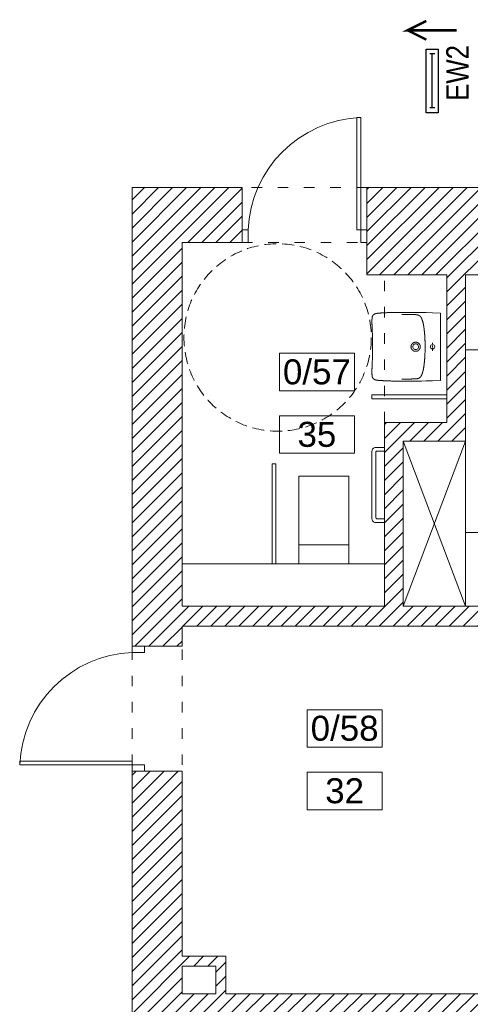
# Model space of a CAD drawing. Header units: millimetres. Extents: x 167773 to 185035, y -114105 to -66770.
# Tile 72 of 114: x 178344 to 178704, y -93259 to -92472. Entities that reach past the tile are written whole.
import ezdxf

# ---------------------------------------------------------------- set-up
doc = ezdxf.new("R2010")
doc.units = ezdxf.units.MM
doc.linetypes.add('ACAD_ISO03W100', pattern=[30, 12, -18])
doc.linetypes.add('HIDDEN', pattern=[9.525, 6.35, -3.175])
doc.layers.get('0').update_dxf_attribs({"lineweight": 9})
for name, color, linetype, lineweight in [('a-op_text', 7, 'Continuous', 9), ('b-drzwi', 6, 'Continuous', 9), ('b-przerywana1', 9, 'ACAD_ISO03W100', 9), ('b-widokowa', 7, 'Continuous', 9), ('b-ściany', 2, 'Continuous', 9), ('c-meb_przerywana', 5, 'HIDDEN', 9), ('c-wyposazenie', 5, 'Continuous', 9), ('h-hatch', 8, 'Continuous', 9)]:
    doc.layers.add(name, color=color, linetype=linetype, lineweight=lineweight)
doc.layers.add('El_Oświetlenie awaryjne', color=1, linetype='Continuous')
doc.styles.add('ES1', font='ARIALN.TTF')
doc.styles.add('PPAB_100', font='arial.ttf', dxfattribs={"height": 18})
pattern_1 = [(45, (15000, 0), (-5.61266008, 5.61266008), [])]

# ---------------------------------------------------------------- blocks, each defined once
blk = doc.blocks.new('umywalka ns')
at = {"layer": 'c-wyposazenie', "linetype": 'Continuous'}
for points in [[(49271.12, -13873.24), (49277.73, -13872.95), (49282.65, -13872.81), (49286.54, -13872.73), (49289.77, -13872.69), (49292.53, -13872.66), (49294.93, -13872.64), (49297.08, -13872.63), (49299.01, -13872.62), (49300.03, -13872.62)], [(49271.12, -13927.04), (49271.12, -13873.24)], [(49283.55, -13900.13), (49283.55, -13899.82), (49283.56, -13899.5), (49283.56, -13899.19), (49283.56, -13898.88), (49283.56, -13898.56), (49283.57, -13898.25), (49283.57, -13897.94), (49283.58, -13897.62), (49283.58, -13897.31), (49283.59, -13897), (49283.6, -13896.68), (49283.6, -13896.37), (49283.61, -13896.06), (49283.62, -13895.74), (49283.63, -13895.43), (49283.64, -13895.12), (49283.65, -13894.8), (49283.67, -13894.49), (49283.68, -13894.18), (49283.69, -13893.86), (49283.71, -13893.55), (49283.72, -13893.24), (49283.74, -13892.92), (49283.76, -13892.61), (49283.78, -13892.3), (49283.79, -13891.99), (49283.81, -13891.67), (49283.83, -13891.36), (49283.86, -13891.05), (49283.88, -13890.74), (49283.9, -13890.42), (49283.93, -13890.11), (49283.95, -13889.8), (49283.98, -13889.49), (49284, -13889.17), (49284.03, -13888.86), (49284.06, -13888.55), (49284.09, -13888.24), (49284.12, -13887.93), (49284.15, -13887.61), (49284.18, -13887.3), (49284.22, -13886.99), (49284.25, -13886.68), (49284.29, -13886.37), (49284.32, -13886.06), (49284.36, -13885.75), (49284.38, -13885.59), (49284.4, -13885.43), (49284.42, -13885.28), (49284.44, -13885.12), (49284.46, -13884.97), (49284.48, -13884.81), (49284.51, -13884.66), (49284.53, -13884.5), (49284.55, -13884.35), (49284.57, -13884.19), (49284.6, -13884.04), (49284.62, -13883.88), (49284.65, -13883.73), (49284.67, -13883.57), (49284.7, -13883.42), (49284.72, -13883.26), (49284.75, -13883.11), (49284.78, -13882.96), (49284.81, -13882.8), (49284.84, -13882.65), (49284.87, -13882.49), (49284.9, -13882.34), (49284.93, -13882.19), (49284.96, -13882.03), (49284.99, -13881.88), (49285.02, -13881.73), (49285.06, -13881.57), (49285.09, -13881.42), (49285.13, -13881.27), (49285.16, -13881.12), (49285.2, -13880.96), (49285.24, -13880.81), (49285.28, -13880.66), (49285.32, -13880.51), (49285.36, -13880.36), (49285.4, -13880.2), (49285.44, -13880.05), (49285.48, -13879.9), (49285.52, -13879.75), (49285.57, -13879.6), (49285.61, -13879.45), (49285.66, -13879.3), (49285.71, -13879.15), (49285.75, -13879), (49285.8, -13878.85), (49285.85, -13878.71), (49285.9, -13878.56), (49285.96, -13878.41), (49285.98, -13878.34), (49286.01, -13878.26), (49286.04, -13878.19), (49286.06, -13878.12), (49286.09, -13878.04), (49286.12, -13877.97), (49286.15, -13877.9), (49286.18, -13877.82), (49286.21, -13877.75), (49286.24, -13877.68), (49286.27, -13877.61), (49286.3, -13877.54), (49286.33, -13877.46), (49286.36, -13877.39), (49286.4, -13877.32), (49286.43, -13877.25), (49286.47, -13877.18), (49286.5, -13877.11), (49286.54, -13877.04), (49286.57, -13876.97), (49286.61, -13876.9), (49286.65, -13876.83), (49286.69, -13876.77), (49286.73, -13876.7), (49286.77, -13876.63), (49286.81, -13876.57), (49286.86, -13876.5), (49286.9, -13876.44), (49286.95, -13876.37), (49286.99, -13876.31), (49287.01, -13876.28), (49287.04, -13876.25), (49287.06, -13876.22), (49287.09, -13876.18), (49287.11, -13876.15), (49287.14, -13876.12), (49287.16, -13876.09), (49287.19, -13876.06), (49287.21, -13876.03), (49287.24, -13876), (49287.26, -13875.97), (49287.29, -13875.95), (49287.32, -13875.92), (49287.34, -13875.89), (49287.37, -13875.86), (49287.4, -13875.83), (49287.43, -13875.8), (49287.45, -13875.78), (49287.48, -13875.75), (49287.51, -13875.72), (49287.54, -13875.7), (49287.57, -13875.67), (49287.6, -13875.64), (49287.63, -13875.62), (49287.66, -13875.59), (49287.69, -13875.57), (49287.72, -13875.54), (49287.75, -13875.52), (49287.78, -13875.5), (49287.81, -13875.47), (49287.84, -13875.45), (49287.88, -13875.43), (49287.91, -13875.4), (49287.94, -13875.38), (49287.97, -13875.36), (49288, -13875.34), (49288.04, -13875.32), (49288.07, -13875.29), (49288.1, -13875.27), (49288.14, -13875.25), (49288.17, -13875.23), (49288.2, -13875.21), (49288.24, -13875.19), (49288.27, -13875.17), (49288.31, -13875.15), (49288.34, -13875.14), (49288.37, -13875.12), (49288.41, -13875.1), (49288.48, -13875.06), (49288.55, -13875.03), (49288.62, -13874.99), (49288.69, -13874.96), (49288.76, -13874.93), (49288.84, -13874.9), (49288.91, -13874.87), (49288.98, -13874.84), (49289.06, -13874.82), (49289.13, -13874.79), (49289.2, -13874.77), (49289.28, -13874.74), (49289.35, -13874.72), (49289.43, -13874.7), (49289.5, -13874.68), (49289.58, -13874.66), (49289.66, -13874.64), (49289.73, -13874.62), (49289.81, -13874.61), (49289.89, -13874.59), (49289.96, -13874.58), (49290.04, -13874.56), (49290.12, -13874.55), (49290.2, -13874.54), (49290.27, -13874.53), (49290.35, -13874.52), (49290.43, -13874.51), (49290.51, -13874.5), (49290.58, -13874.49), (49290.66, -13874.48), (49290.74, -13874.48), (49290.82, -13874.47), (49290.9, -13874.46), (49290.98, -13874.46), (49291.05, -13874.45), (49291.13, -13874.45), (49291.29, -13874.44), (49291.44, -13874.43), (49291.6, -13874.43), (49291.76, -13874.42), (49291.91, -13874.42), (49292.23, -13874.41), (49292.54, -13874.4), (49292.85, -13874.39), (49293.17, -13874.38), (49293.48, -13874.37), (49293.79, -13874.36), (49294.11, -13874.35), (49294.42, -13874.35), (49294.73, -13874.34), (49295.36, -13874.33), (49295.99, -13874.31), (49296.61, -13874.3), (49297.24, -13874.29), (49297.87, -13874.28), (49298.49, -13874.27), (49299.12, -13874.26), (49299.75, -13874.26), (49300.37, -13874.25), (49301, -13874.24), (49301.63, -13874.24), (49302.25, -13874.23)], [(49300.03, -13872.62), (49300.38, -13872.62), (49300.73, -13872.62), (49301.08, -13872.62), (49301.43, -13872.62), (49301.78, -13872.62), (49302.13, -13872.62), (49302.48, -13872.63), (49302.83, -13872.63), (49303.18, -13872.63), (49303.53, -13872.63), (49303.88, -13872.63), (49304.23, -13872.64), (49304.58, -13872.64), (49304.92, -13872.64), (49305.27, -13872.64), (49305.62, -13872.65), (49305.97, -13872.65), (49306.32, -13872.66), (49306.67, -13872.66), (49307.02, -13872.67), (49307.37, -13872.67), (49307.72, -13872.68), (49308.07, -13872.68), (49308.42, -13872.69), (49308.77, -13872.7), (49309.12, -13872.7), (49309.47, -13872.71), (49309.81, -13872.72), (49310.16, -13872.73), (49310.51, -13872.74), (49310.86, -13872.75), (49311.21, -13872.76), (49311.56, -13872.77), (49311.91, -13872.78), (49312.26, -13872.79), (49312.61, -13872.8), (49312.96, -13872.81), (49313.31, -13872.83), (49313.65, -13872.84), (49314, -13872.85), (49314.35, -13872.87), (49314.7, -13872.88), (49315.05, -13872.9), (49315.4, -13872.91), (49315.75, -13872.93), (49316.1, -13872.95), (49316.45, -13872.96), (49316.8, -13872.98), (49317.14, -13873), (49317.49, -13873.02), (49317.84, -13873.04), (49318.19, -13873.06), (49318.36, -13873.07), (49318.54, -13873.08), (49318.71, -13873.1), (49318.89, -13873.11), (49319.24, -13873.13), (49319.58, -13873.15), (49319.76, -13873.17), (49319.93, -13873.18), (49320.11, -13873.19), (49320.28, -13873.2), (49320.46, -13873.22), (49320.54, -13873.23), (49320.63, -13873.23), (49320.72, -13873.24), (49320.8, -13873.25), (49320.89, -13873.26), (49320.98, -13873.26), (49321.06, -13873.27), (49321.15, -13873.28), (49321.24, -13873.29), (49321.32, -13873.3), (49321.41, -13873.31), (49321.5, -13873.32), (49321.58, -13873.33), (49321.67, -13873.34), (49321.76, -13873.35), (49321.84, -13873.36), (49321.93, -13873.38), (49322.02, -13873.39), (49322.1, -13873.4), (49322.19, -13873.42), (49322.28, -13873.43), (49322.36, -13873.45), (49322.42, -13873.46), (49322.47, -13873.47), (49322.53, -13873.48), (49322.58, -13873.49), (49322.64, -13873.5), (49322.69, -13873.51), (49322.75, -13873.52), (49322.8, -13873.53), (49322.86, -13873.55), (49322.91, -13873.56), (49322.97, -13873.57), (49323.02, -13873.59), (49323.07, -13873.6), (49323.13, -13873.61), (49323.18, -13873.63), (49323.24, -13873.64), (49323.29, -13873.66), (49323.34, -13873.68), (49323.4, -13873.69), (49323.45, -13873.71), (49323.5, -13873.73), (49323.56, -13873.75), (49323.61, -13873.77), (49323.66, -13873.79), (49323.71, -13873.81), (49323.77, -13873.83), (49323.82, -13873.85), (49323.87, -13873.87), (49323.92, -13873.89), (49323.97, -13873.92), (49324.02, -13873.94), (49324.07, -13873.97), (49324.12, -13873.99), (49324.17, -13874.02), (49324.22, -13874.05), (49324.27, -13874.07), (49324.32, -13874.1), (49324.37, -13874.13), (49324.41, -13874.16), (49324.46, -13874.19), (49324.51, -13874.22), (49324.55, -13874.26), (49324.6, -13874.29), (49324.64, -13874.32), (49324.69, -13874.36), (49324.71, -13874.37), (49324.73, -13874.39), (49324.75, -13874.41), (49324.78, -13874.43), (49324.8, -13874.44), (49324.82, -13874.46), (49324.84, -13874.48), (49324.86, -13874.5), (49324.88, -13874.52), (49324.9, -13874.54), (49324.92, -13874.56), (49324.94, -13874.58), (49324.96, -13874.6), (49324.98, -13874.62), (49325, -13874.64), (49325.02, -13874.66), (49325.04, -13874.68), (49325.06, -13874.7), (49325.08, -13874.72), (49325.1, -13874.74), (49325.12, -13874.76), (49325.14, -13874.78), (49325.15, -13874.8), (49325.17, -13874.82), (49325.19, -13874.84), (49325.21, -13874.87), (49325.23, -13874.89), (49325.24, -13874.91), (49325.26, -13874.93), (49325.28, -13874.95), (49325.29, -13874.98), (49325.31, -13875), (49325.33, -13875.02), (49325.34, -13875.04), (49325.36, -13875.07), (49325.37, -13875.09), (49325.39, -13875.11), (49325.41, -13875.14), (49325.42, -13875.16), (49325.43, -13875.19), (49325.45, -13875.21), (49325.46, -13875.23), (49325.48, -13875.26), (49325.49, -13875.28), (49325.51, -13875.31), (49325.52, -13875.33), (49325.53, -13875.36), (49325.54, -13875.38), (49325.56, -13875.41), (49325.57, -13875.43), (49325.58, -13875.46), (49325.59, -13875.48), (49325.61, -13875.51), (49325.62, -13875.53), (49325.63, -13875.56), (49325.64, -13875.59), (49325.65, -13875.61), (49325.66, -13875.64), (49325.67, -13875.66), (49325.68, -13875.69), (49325.69, -13875.72), (49325.7, -13875.74), (49325.72, -13875.8), (49325.73, -13875.85), (49325.75, -13875.9), (49325.77, -13875.96), (49325.78, -13876.01), (49325.8, -13876.06), (49325.81, -13876.12), (49325.83, -13876.17), (49325.84, -13876.23), (49325.85, -13876.28), (49325.86, -13876.34), (49325.87, -13876.39), (49325.88, -13876.45), (49325.89, -13876.5), (49325.9, -13876.56), (49325.91, -13876.61), (49325.92, -13876.67), (49325.93, -13876.72), (49325.94, -13876.78), (49325.95, -13876.83), (49325.96, -13876.89), (49325.96, -13876.94), (49325.97, -13877), (49325.98, -13877.06), (49325.98, -13877.11), (49325.99, -13877.17), (49326, -13877.22), (49326, -13877.28), (49326.01, -13877.39), (49326.02, -13877.5), (49326.03, -13877.61), (49326.04, -13877.73), (49326.05, -13877.84), (49326.06, -13877.95), (49326.06, -13878.06), (49326.07, -13878.17), (49326.07, -13878.29), (49326.08, -13878.4), (49326.09, -13878.51), (49326.09, -13878.62), (49326.09, -13878.73), (49326.1, -13878.85), (49326.1, -13878.96), (49326.11, -13879.07), (49326.11, -13879.18), (49326.11, -13879.29), (49326.11, -13879.41), (49326.11, -13879.52), (49326.12, -13879.63), (49326.12, -13879.74), (49326.12, -13879.85), (49326.12, -13879.97), (49326.12, -13880.08), (49326.12, -13880.19), (49326.12, -13880.3), (49326.12, -13880.41), (49326.12, -13880.53), (49326.11, -13880.64), (49326.11, -13880.75), (49326.11, -13880.86), (49326.11, -13881.09), (49326.1, -13881.31), (49326.1, -13881.54), (49326.09, -13881.76), (49326.08, -13881.98), (49326.07, -13882.21), (49326.07, -13882.43), (49326.06, -13882.66), (49326.05, -13882.88), (49326.04, -13883.1), (49326.02, -13883.55), (49326, -13884), (49325.98, -13884.45), (49325.96, -13884.9), (49325.94, -13885.34), (49325.92, -13885.79), (49325.9, -13886.24), (49325.89, -13886.69), (49325.87, -13887.14), (49325.85, -13887.58), (49325.84, -13888.03), (49325.82, -13888.48), (49325.81, -13888.93), (49325.79, -13889.38), (49325.78, -13889.82), (49325.77, -13890.27), (49325.75, -13890.72), (49325.74, -13891.17), (49325.73, -13891.62), (49325.72, -13892.07), (49325.71, -13892.51), (49325.7, -13892.96), (49325.69, -13893.41), (49325.68, -13893.86), (49325.67, -13894.31), (49325.66, -13894.76), (49325.65, -13895.2), (49325.65, -13895.65), (49325.64, -13896.1), (49325.64, -13896.55), (49325.63, -13897), (49325.63, -13897.45), (49325.62, -13897.89), (49325.62, -13898.34), (49325.62, -13898.79), (49325.62, -13899.24), (49325.62, -13899.69), (49325.62, -13900.14)], [(49277.61, -13897.1), (49277.61, -13897.8)], [(49277.61, -13898.03), (49277.61, -13898.15)], [(49277.61, -13898.38), (49277.61, -13899.08)], [(49277.61, -13899.66), (49277.61, -13900.36)], [(49277.61, -13901.02), (49277.61, -13901.72)], [(49277.61, -13901.96), (49277.61, -13902.07)], [(49277.61, -13902.31), (49277.61, -13903.01)], [(49277.61, -13903.24), (49277.61, -13903.36)], [(49283.55, -13900.14), (49283.55, -13900.46), (49283.56, -13900.77), (49283.56, -13901.08), (49283.56, -13901.4), (49283.56, -13901.71), (49283.57, -13902.02), (49283.57, -13902.34), (49283.58, -13902.65), (49283.58, -13902.96), (49283.59, -13903.28), (49283.6, -13903.59), (49283.6, -13903.9), (49283.61, -13904.22), (49283.62, -13904.53), (49283.63, -13904.84), (49283.64, -13905.15), (49283.65, -13905.47), (49283.67, -13905.78), (49283.68, -13906.09), (49283.69, -13906.41), (49283.71, -13906.72), (49283.72, -13907.03), (49283.74, -13907.35), (49283.76, -13907.66), (49283.78, -13907.97), (49283.79, -13908.29), (49283.81, -13908.6), (49283.83, -13908.91), (49283.86, -13909.22), (49283.88, -13909.54), (49283.9, -13909.85), (49283.93, -13910.16), (49283.95, -13910.47), (49283.98, -13910.79), (49284, -13911.1), (49284.03, -13911.41), (49284.06, -13911.72), (49284.09, -13912.03), (49284.12, -13912.35), (49284.15, -13912.66), (49284.18, -13912.97), (49284.22, -13913.28), (49284.25, -13913.59), (49284.29, -13913.9), (49284.32, -13914.21), (49284.36, -13914.53), (49284.38, -13914.68), (49284.4, -13914.84), (49284.42, -13914.99), (49284.44, -13915.15), (49284.46, -13915.3), (49284.48, -13915.46), (49284.51, -13915.61), (49284.53, -13915.77), (49284.55, -13915.92), (49284.57, -13916.08), (49284.6, -13916.23), (49284.62, -13916.39), (49284.65, -13916.54), (49284.67, -13916.7), (49284.7, -13916.85), (49284.72, -13917.01), (49284.75, -13917.16), (49284.78, -13917.32), (49284.81, -13917.47), (49284.84, -13917.62), (49284.87, -13917.78), (49284.9, -13917.93), (49284.93, -13918.08), (49284.96, -13918.24), (49284.99, -13918.39), (49285.02, -13918.54), (49285.06, -13918.7), (49285.09, -13918.85), (49285.13, -13919), (49285.16, -13919.16), (49285.2, -13919.31), (49285.24, -13919.46), (49285.28, -13919.61), (49285.32, -13919.76), (49285.36, -13919.92), (49285.4, -13920.07), (49285.44, -13920.22), (49285.48, -13920.37), (49285.52, -13920.52), (49285.57, -13920.67), (49285.61, -13920.82), (49285.66, -13920.97), (49285.71, -13921.12), (49285.75, -13921.27), (49285.8, -13921.42), (49285.85, -13921.57), (49285.9, -13921.71), (49285.96, -13921.86), (49285.98, -13921.94), (49286.01, -13922.01), (49286.04, -13922.08), (49286.06, -13922.16), (49286.09, -13922.23), (49286.12, -13922.3), (49286.15, -13922.37), (49286.18, -13922.45), (49286.21, -13922.52), (49286.24, -13922.59), (49286.27, -13922.66), (49286.3, -13922.74), (49286.33, -13922.81), (49286.36, -13922.88), (49286.4, -13922.95), (49286.43, -13923.02), (49286.47, -13923.09), (49286.5, -13923.16), (49286.54, -13923.23), (49286.57, -13923.3), (49286.61, -13923.37), (49286.65, -13923.44), (49286.69, -13923.5), (49286.73, -13923.57), (49286.77, -13923.64), (49286.81, -13923.7), (49286.86, -13923.77), (49286.9, -13923.83), (49286.95, -13923.9), (49286.99, -13923.96), (49287.01, -13923.99), (49287.04, -13924.03), (49287.06, -13924.06), (49287.09, -13924.09), (49287.11, -13924.12), (49287.14, -13924.15), (49287.16, -13924.18), (49287.19, -13924.21), (49287.21, -13924.24), (49287.24, -13924.27), (49287.26, -13924.3), (49287.29, -13924.33), (49287.32, -13924.35), (49287.34, -13924.38), (49287.37, -13924.41), (49287.4, -13924.44), (49287.43, -13924.47), (49287.45, -13924.49), (49287.48, -13924.52), (49287.51, -13924.55), (49287.54, -13924.57), (49287.57, -13924.6), (49287.6, -13924.63), (49287.63, -13924.65), (49287.66, -13924.68), (49287.69, -13924.7), (49287.72, -13924.73), (49287.75, -13924.75), (49287.78, -13924.78), (49287.81, -13924.8), (49287.84, -13924.82), (49287.88, -13924.85), (49287.91, -13924.87), (49287.94, -13924.89), (49287.97, -13924.91), (49288, -13924.93), (49288.04, -13924.96), (49288.07, -13924.98), (49288.1, -13925), (49288.14, -13925.02), (49288.17, -13925.04), (49288.2, -13925.06), (49288.24, -13925.08), (49288.27, -13925.1), (49288.31, -13925.12), (49288.34, -13925.14), (49288.37, -13925.15), (49288.41, -13925.17), (49288.48, -13925.21), (49288.55, -13925.24), (49288.62, -13925.28), (49288.69, -13925.31), (49288.76, -13925.34), (49288.84, -13925.37), (49288.91, -13925.4), (49288.98, -13925.43), (49289.06, -13925.45), (49289.13, -13925.48), (49289.2, -13925.5), (49289.28, -13925.53), (49289.35, -13925.55), (49289.43, -13925.57), (49289.5, -13925.59), (49289.58, -13925.61), (49289.66, -13925.63), (49289.73, -13925.65), (49289.81, -13925.66), (49289.89, -13925.68), (49289.96, -13925.69), (49290.04, -13925.71), (49290.12, -13925.72), (49290.2, -13925.73), (49290.27, -13925.74), (49290.35, -13925.75), (49290.43, -13925.76), (49290.51, -13925.77), (49290.58, -13925.78), (49290.66, -13925.79), (49290.74, -13925.79), (49290.82, -13925.8), (49290.9, -13925.81), (49290.98, -13925.81), (49291.05, -13925.82), (49291.13, -13925.82), (49291.29, -13925.83), (49291.44, -13925.84), (49291.6, -13925.84), (49291.76, -13925.85), (49291.91, -13925.86), (49292.23, -13925.87), (49292.54, -13925.88), (49292.85, -13925.88), (49293.17, -13925.89), (49293.48, -13925.9), (49293.79, -13925.91), (49294.11, -13925.92), (49294.42, -13925.93), (49294.73, -13925.93), (49295.36, -13925.95), (49295.99, -13925.96), (49296.61, -13925.97), (49297.24, -13925.98), (49297.87, -13925.99), (49298.49, -13926), (49299.12, -13926.01), (49299.75, -13926.01), (49300.37, -13926.02), (49301, -13926.03), (49301.63, -13926.03), (49302.25, -13926.04)], [(49287.4, -13900.14), (49287.4, -13900.11), (49287.4, -13900.08), (49287.41, -13900.05), (49287.41, -13900.02), (49287.41, -13900), (49287.41, -13899.97), (49287.41, -13899.94), (49287.41, -13899.91), (49287.42, -13899.89), (49287.42, -13899.86), (49287.42, -13899.83), (49287.42, -13899.8), (49287.43, -13899.77), (49287.43, -13899.75), (49287.43, -13899.72), (49287.44, -13899.69), (49287.44, -13899.66), (49287.44, -13899.64), (49287.45, -13899.61), (49287.45, -13899.58), (49287.46, -13899.55), (49287.46, -13899.53), (49287.47, -13899.5), (49287.47, -13899.47), (49287.48, -13899.44), (49287.48, -13899.42), (49287.49, -13899.39), (49287.5, -13899.36), (49287.5, -13899.33), (49287.51, -13899.31), (49287.51, -13899.28), (49287.52, -13899.25), (49287.53, -13899.23), (49287.54, -13899.2), (49287.54, -13899.17), (49287.55, -13899.14), (49287.56, -13899.12), (49287.57, -13899.09), (49287.58, -13899.06), (49287.58, -13899.04), (49287.59, -13899.01), (49287.6, -13898.98), (49287.61, -13898.96), (49287.62, -13898.93), (49287.63, -13898.91), (49287.64, -13898.88), (49287.65, -13898.85), (49287.66, -13898.83), (49287.67, -13898.8), (49287.68, -13898.78), (49287.69, -13898.75), (49287.7, -13898.72), (49287.71, -13898.7), (49287.72, -13898.67), (49287.73, -13898.65), (49287.75, -13898.62), (49287.76, -13898.6), (49287.77, -13898.57), (49287.78, -13898.55), (49287.8, -13898.52), (49287.81, -13898.5), (49287.82, -13898.47), (49287.83, -13898.45), (49287.85, -13898.42), (49287.86, -13898.4), (49287.87, -13898.37), (49287.89, -13898.35), (49287.9, -13898.32), (49287.92, -13898.3), (49287.93, -13898.28), (49287.94, -13898.25), (49287.96, -13898.23), (49287.97, -13898.21), (49287.99, -13898.18), (49288, -13898.16), (49288.02, -13898.14), (49288.04, -13898.11), (49288.05, -13898.09), (49288.07, -13898.07), (49288.08, -13898.04), (49288.1, -13898.02), (49288.12, -13898), (49288.13, -13897.98), (49288.15, -13897.95), (49288.17, -13897.93), (49288.18, -13897.91), (49288.2, -13897.89), (49288.22, -13897.87), (49288.24, -13897.84), (49288.26, -13897.82), (49288.27, -13897.8), (49288.29, -13897.78), (49288.31, -13897.76), (49288.33, -13897.74), (49288.35, -13897.72), (49288.37, -13897.7), (49288.38, -13897.68), (49288.4, -13897.66), (49288.42, -13897.64), (49288.44, -13897.62), (49288.46, -13897.6), (49288.48, -13897.58), (49288.5, -13897.56), (49288.52, -13897.54), (49288.54, -13897.52), (49288.56, -13897.5), (49288.58, -13897.48), (49288.6, -13897.46), (49288.62, -13897.44), (49288.65, -13897.42), (49288.67, -13897.41), (49288.69, -13897.39), (49288.71, -13897.37), (49288.73, -13897.35), (49288.75, -13897.33), (49288.77, -13897.32), (49288.8, -13897.3), (49288.82, -13897.28), (49288.84, -13897.26), (49288.86, -13897.25), (49288.88, -13897.23), (49288.91, -13897.21), (49288.93, -13897.2), (49288.95, -13897.18), (49288.98, -13897.17), (49289, -13897.15), (49289.02, -13897.13), (49289.04, -13897.12), (49289.07, -13897.1), (49289.09, -13897.09), (49289.11, -13897.07), (49289.14, -13897.06), (49289.16, -13897.04), (49289.19, -13897.03), (49289.21, -13897.01), (49289.23, -13897), (49289.26, -13896.99), (49289.28, -13896.97), (49289.31, -13896.96), (49289.33, -13896.94), (49289.36, -13896.93), (49289.38, -13896.92), (49289.41, -13896.91), (49289.43, -13896.89), (49289.46, -13896.88), (49289.48, -13896.87), (49289.51, -13896.86), (49289.53, -13896.84), (49289.56, -13896.83), (49289.58, -13896.82), (49289.61, -13896.81), (49289.63, -13896.8), (49289.66, -13896.79), (49289.68, -13896.78), (49289.71, -13896.77), (49289.74, -13896.76), (49289.76, -13896.74), (49289.79, -13896.73), (49289.81, -13896.73), (49289.84, -13896.72), (49289.87, -13896.71), (49289.89, -13896.7), (49289.92, -13896.69), (49289.95, -13896.68), (49289.97, -13896.67), (49290, -13896.66), (49290.03, -13896.65), (49290.05, -13896.65), (49290.08, -13896.64), (49290.11, -13896.63), (49290.13, -13896.62), (49290.16, -13896.62), (49290.19, -13896.61), (49290.21, -13896.6), (49290.24, -13896.59), (49290.27, -13896.59), (49290.3, -13896.58), (49290.32, -13896.58), (49290.35, -13896.57), (49290.38, -13896.56), (49290.4, -13896.56), (49290.43, -13896.55), (49290.46, -13896.55), (49290.49, -13896.54), (49290.51, -13896.54), (49290.54, -13896.53), (49290.57, -13896.53), (49290.6, -13896.53), (49290.63, -13896.52), (49290.65, -13896.52), (49290.68, -13896.51), (49290.71, -13896.51), (49290.74, -13896.51), (49290.76, -13896.51), (49290.79, -13896.5), (49290.82, -13896.5), (49290.85, -13896.5), (49290.88, -13896.5), (49290.9, -13896.49), (49290.93, -13896.49), (49290.96, -13896.49), (49290.99, -13896.49), (49291.02, -13896.49), (49291.04, -13896.49), (49291.07, -13896.49), (49291.1, -13896.49), (49291.13, -13896.49), (49291.15, -13896.49), (49291.18, -13896.49), (49291.21, -13896.49), (49291.24, -13896.49), (49291.27, -13896.49), (49291.29, -13896.49), (49291.32, -13896.49), (49291.35, -13896.49), (49291.38, -13896.5), (49291.41, -13896.5), (49291.43, -13896.5), (49291.46, -13896.5), (49291.49, -13896.51), (49291.52, -13896.51), (49291.54, -13896.51), (49291.57, -13896.51), (49291.6, -13896.52), (49291.63, -13896.52), (49291.66, -13896.53), (49291.68, -13896.53), (49291.71, -13896.53), (49291.74, -13896.54), (49291.77, -13896.54), (49291.79, -13896.55), (49291.82, -13896.55), (49291.85, -13896.56), (49291.88, -13896.57), (49291.9, -13896.57), (49291.93, -13896.58), (49291.96, -13896.58), (49291.99, -13896.59), (49292.01, -13896.6), (49292.04, -13896.6), (49292.07, -13896.61), (49292.09, -13896.62), (49292.12, -13896.63), (49292.15, -13896.63), (49292.17, -13896.64), (49292.2, -13896.65), (49292.23, -13896.66), (49292.25, -13896.67), (49292.28, -13896.67), (49292.31, -13896.68), (49292.33, -13896.69), (49292.36, -13896.7), (49292.39, -13896.71), (49292.41, -13896.72), (49292.44, -13896.73), (49292.47, -13896.74), (49292.5, -13896.75), (49292.53, -13896.77), (49292.56, -13896.78), (49292.59, -13896.79), (49292.62, -13896.81), (49292.65, -13896.82), (49292.69, -13896.84), (49292.72, -13896.85), (49292.75, -13896.87), (49292.78, -13896.88), (49292.81, -13896.9), (49292.84, -13896.91), (49292.87, -13896.93), (49292.9, -13896.95), (49292.93, -13896.96), (49292.96, -13896.98), (49292.99, -13897), (49293.02, -13897.01), (49293.05, -13897.03), (49293.08, -13897.05), (49293.11, -13897.07), (49293.13, -13897.09), (49293.16, -13897.11), (49293.19, -13897.12), (49293.22, -13897.14), (49293.25, -13897.16), (49293.28, -13897.18), (49293.3, -13897.2), (49293.33, -13897.22), (49293.36, -13897.24), (49293.38, -13897.26), (49293.41, -13897.29), (49293.44, -13897.31), (49293.47, -13897.33), (49293.49, -13897.35), (49293.52, -13897.37), (49293.54, -13897.4), (49293.57, -13897.42), (49293.6, -13897.44), (49293.62, -13897.46), (49293.65, -13897.49), (49293.67, -13897.51), (49293.7, -13897.53), (49293.72, -13897.56), (49293.74, -13897.58), (49293.77, -13897.61), (49293.79, -13897.63), (49293.82, -13897.66), (49293.84, -13897.68), (49293.86, -13897.71), (49293.89, -13897.73), (49293.91, -13897.76), (49293.93, -13897.78), (49293.95, -13897.81), (49293.97, -13897.84), (49294, -13897.86), (49294.02, -13897.89), (49294.04, -13897.92), (49294.06, -13897.94), (49294.08, -13897.97), (49294.1, -13898), (49294.12, -13898.02), (49294.14, -13898.05), (49294.16, -13898.08), (49294.18, -13898.11), (49294.2, -13898.14), (49294.22, -13898.17), (49294.24, -13898.19), (49294.26, -13898.22), (49294.27, -13898.25), (49294.29, -13898.28), (49294.31, -13898.31), (49294.33, -13898.34), (49294.34, -13898.37), (49294.36, -13898.4), (49294.38, -13898.43), (49294.39, -13898.46), (49294.41, -13898.49), (49294.42, -13898.52), (49294.44, -13898.55), (49294.45, -13898.58), (49294.47, -13898.61), (49294.48, -13898.64), (49294.5, -13898.68), (49294.51, -13898.71), (49294.53, -13898.74), (49294.54, -13898.77), (49294.55, -13898.8), (49294.56, -13898.83), (49294.58, -13898.87), (49294.59, -13898.9), (49294.6, -13898.93), (49294.61, -13898.96), (49294.62, -13898.99), (49294.63, -13899.03), (49294.65, -13899.06), (49294.66, -13899.09), (49294.67, -13899.12), (49294.68, -13899.16), (49294.68, -13899.19), (49294.69, -13899.22), (49294.7, -13899.26), (49294.71, -13899.29), (49294.72, -13899.32), (49294.73, -13899.36), (49294.73, -13899.39), (49294.74, -13899.42), (49294.75, -13899.46), (49294.76, -13899.49), (49294.76, -13899.52), (49294.77, -13899.56), (49294.77, -13899.59), (49294.78, -13899.62), (49294.78, -13899.66), (49294.79, -13899.69), (49294.79, -13899.73), (49294.8, -13899.76), (49294.8, -13899.79), (49294.8, -13899.83), (49294.81, -13899.86), (49294.81, -13899.9), (49294.81, -13899.93), (49294.82, -13899.97), (49294.82, -13900), (49294.82, -13900.03), (49294.82, -13900.07), (49294.82, -13900.1), (49294.82, -13900.14)], [(49287.4, -13900.14), (49287.4, -13900.16), (49287.4, -13900.19), (49287.41, -13900.22), (49287.41, -13900.25), (49287.41, -13900.28), (49287.41, -13900.3), (49287.41, -13900.33), (49287.41, -13900.36), (49287.42, -13900.39), (49287.42, -13900.41), (49287.42, -13900.44), (49287.42, -13900.47), (49287.43, -13900.5), (49287.43, -13900.53), (49287.43, -13900.55), (49287.44, -13900.58), (49287.44, -13900.61), (49287.44, -13900.64), (49287.45, -13900.66), (49287.45, -13900.69), (49287.46, -13900.72), (49287.46, -13900.75), (49287.47, -13900.77), (49287.47, -13900.8), (49287.48, -13900.83), (49287.48, -13900.86), (49287.49, -13900.88), (49287.5, -13900.91), (49287.5, -13900.94), (49287.51, -13900.97), (49287.51, -13900.99), (49287.52, -13901.02), (49287.53, -13901.05), (49287.54, -13901.07), (49287.54, -13901.1), (49287.55, -13901.13), (49287.56, -13901.15), (49287.57, -13901.18), (49287.58, -13901.21), (49287.58, -13901.23), (49287.59, -13901.26), (49287.6, -13901.29), (49287.61, -13901.31), (49287.62, -13901.34), (49287.63, -13901.37), (49287.64, -13901.39), (49287.65, -13901.42), (49287.66, -13901.44), (49287.67, -13901.47), (49287.68, -13901.5), (49287.69, -13901.52), (49287.7, -13901.55), (49287.71, -13901.57), (49287.72, -13901.6), (49287.73, -13901.63), (49287.75, -13901.65), (49287.76, -13901.68), (49287.77, -13901.7), (49287.78, -13901.73), (49287.8, -13901.75), (49287.81, -13901.78), (49287.82, -13901.8), (49287.83, -13901.83), (49287.85, -13901.85), (49287.86, -13901.87), (49287.87, -13901.9), (49287.89, -13901.92), (49287.9, -13901.95), (49287.92, -13901.97), (49287.93, -13902), (49287.94, -13902.02), (49287.96, -13902.04), (49287.97, -13902.07), (49287.99, -13902.09), (49288, -13902.11), (49288.02, -13902.14), (49288.04, -13902.16), (49288.05, -13902.18), (49288.07, -13902.21), (49288.08, -13902.23), (49288.1, -13902.25), (49288.12, -13902.27), (49288.13, -13902.3), (49288.15, -13902.32), (49288.17, -13902.34), (49288.18, -13902.36), (49288.2, -13902.38), (49288.22, -13902.41), (49288.24, -13902.43), (49288.26, -13902.45), (49288.27, -13902.47), (49288.29, -13902.49), (49288.31, -13902.51), (49288.33, -13902.53), (49288.35, -13902.55), (49288.37, -13902.58), (49288.38, -13902.6), (49288.4, -13902.62), (49288.42, -13902.64), (49288.44, -13902.66), (49288.46, -13902.68), (49288.48, -13902.7), (49288.5, -13902.72), (49288.52, -13902.73), (49288.54, -13902.75), (49288.56, -13902.77), (49288.58, -13902.79), (49288.6, -13902.81), (49288.62, -13902.83), (49288.65, -13902.85), (49288.67, -13902.87), (49288.69, -13902.89), (49288.71, -13902.9), (49288.73, -13902.92), (49288.75, -13902.94), (49288.77, -13902.96), (49288.8, -13902.97), (49288.82, -13902.99), (49288.84, -13903.01), (49288.86, -13903.02), (49288.88, -13903.04), (49288.91, -13903.06), (49288.93, -13903.07), (49288.95, -13903.09), (49288.98, -13903.11), (49289, -13903.12), (49289.02, -13903.14), (49289.04, -13903.15), (49289.07, -13903.17), (49289.09, -13903.18), (49289.11, -13903.2), (49289.14, -13903.21), (49289.16, -13903.23), (49289.19, -13903.24), (49289.21, -13903.26), (49289.23, -13903.27), (49289.26, -13903.29), (49289.28, -13903.3), (49289.31, -13903.31), (49289.33, -13903.33), (49289.36, -13903.34), (49289.38, -13903.35), (49289.41, -13903.37), (49289.43, -13903.38), (49289.46, -13903.39), (49289.48, -13903.4), (49289.51, -13903.42), (49289.53, -13903.43), (49289.56, -13903.44), (49289.58, -13903.45), (49289.61, -13903.46), (49289.63, -13903.47), (49289.66, -13903.49), (49289.68, -13903.5), (49289.71, -13903.51), (49289.74, -13903.52), (49289.76, -13903.53), (49289.79, -13903.54), (49289.81, -13903.55), (49289.84, -13903.56), (49289.87, -13903.57), (49289.89, -13903.58), (49289.92, -13903.58), (49289.95, -13903.59), (49289.97, -13903.6), (49290, -13903.61), (49290.03, -13903.62), (49290.05, -13903.63), (49290.08, -13903.63), (49290.11, -13903.64), (49290.13, -13903.65), (49290.16, -13903.66), (49290.19, -13903.66), (49290.21, -13903.67), (49290.24, -13903.68), (49290.27, -13903.68), (49290.3, -13903.69), (49290.32, -13903.7), (49290.35, -13903.7), (49290.38, -13903.71), (49290.4, -13903.71), (49290.43, -13903.72), (49290.46, -13903.72), (49290.49, -13903.73), (49290.51, -13903.73), (49290.54, -13903.74), (49290.57, -13903.74), (49290.6, -13903.75), (49290.63, -13903.75), (49290.65, -13903.75), (49290.68, -13903.76), (49290.71, -13903.76), (49290.74, -13903.76), (49290.76, -13903.77), (49290.79, -13903.77), (49290.82, -13903.77), (49290.85, -13903.77), (49290.88, -13903.78), (49290.9, -13903.78), (49290.93, -13903.78), (49290.96, -13903.78), (49290.99, -13903.78), (49291.02, -13903.78), (49291.04, -13903.78), (49291.07, -13903.78), (49291.1, -13903.78), (49291.13, -13903.78), (49291.15, -13903.78), (49291.18, -13903.78), (49291.21, -13903.78), (49291.24, -13903.78), (49291.27, -13903.78), (49291.29, -13903.78), (49291.32, -13903.78), (49291.35, -13903.78), (49291.38, -13903.78), (49291.41, -13903.77), (49291.43, -13903.77), (49291.46, -13903.77), (49291.49, -13903.77), (49291.52, -13903.76), (49291.54, -13903.76), (49291.57, -13903.76), (49291.6, -13903.75), (49291.63, -13903.75), (49291.66, -13903.75), (49291.68, -13903.74), (49291.71, -13903.74), (49291.74, -13903.73), (49291.77, -13903.73), (49291.79, -13903.72), (49291.82, -13903.72), (49291.85, -13903.71), (49291.88, -13903.71), (49291.9, -13903.7), (49291.93, -13903.69), (49291.96, -13903.69), (49291.99, -13903.68), (49292.01, -13903.68), (49292.04, -13903.67), (49292.07, -13903.66), (49292.09, -13903.65), (49292.12, -13903.65), (49292.15, -13903.64), (49292.17, -13903.63), (49292.2, -13903.62), (49292.23, -13903.61), (49292.25, -13903.61), (49292.28, -13903.6), (49292.31, -13903.59), (49292.33, -13903.58), (49292.36, -13903.57), (49292.39, -13903.56), (49292.41, -13903.55), (49292.44, -13903.54), (49292.47, -13903.53), (49292.5, -13903.52), (49292.53, -13903.5), (49292.56, -13903.49), (49292.59, -13903.48), (49292.62, -13903.46), (49292.65, -13903.45), (49292.69, -13903.44), (49292.72, -13903.42), (49292.75, -13903.41), (49292.78, -13903.39), (49292.81, -13903.37), (49292.84, -13903.36), (49292.87, -13903.34), (49292.9, -13903.33), (49292.93, -13903.31), (49292.96, -13903.29), (49292.99, -13903.28), (49293.02, -13903.26), (49293.05, -13903.24), (49293.08, -13903.22), (49293.11, -13903.2), (49293.13, -13903.19), (49293.16, -13903.17), (49293.19, -13903.15), (49293.22, -13903.13), (49293.25, -13903.11), (49293.28, -13903.09), (49293.3, -13903.07), (49293.33, -13903.05), (49293.36, -13903.03), (49293.38, -13903.01), (49293.41, -13902.99), (49293.44, -13902.96), (49293.47, -13902.94), (49293.49, -13902.92), (49293.52, -13902.9), (49293.54, -13902.88), (49293.57, -13902.85), (49293.6, -13902.83), (49293.62, -13902.81), (49293.65, -13902.79), (49293.67, -13902.76), (49293.7, -13902.74), (49293.72, -13902.71), (49293.74, -13902.69), (49293.77, -13902.67), (49293.79, -13902.64), (49293.82, -13902.62), (49293.84, -13902.59), (49293.86, -13902.57), (49293.89, -13902.54), (49293.91, -13902.51), (49293.93, -13902.49), (49293.95, -13902.46), (49293.97, -13902.44), (49294, -13902.41), (49294.02, -13902.38), (49294.04, -13902.36), (49294.06, -13902.33), (49294.08, -13902.3), (49294.1, -13902.27), (49294.12, -13902.25), (49294.14, -13902.22), (49294.16, -13902.19), (49294.18, -13902.16), (49294.2, -13902.13), (49294.22, -13902.11), (49294.24, -13902.08), (49294.26, -13902.05), (49294.27, -13902.02), (49294.29, -13901.99), (49294.31, -13901.96), (49294.33, -13901.93), (49294.34, -13901.9), (49294.36, -13901.87), (49294.38, -13901.84), (49294.39, -13901.81), (49294.41, -13901.78), (49294.42, -13901.75), (49294.44, -13901.72), (49294.45, -13901.69), (49294.47, -13901.66), (49294.48, -13901.63), (49294.5, -13901.6), (49294.51, -13901.57), (49294.53, -13901.53), (49294.54, -13901.5), (49294.55, -13901.47), (49294.56, -13901.44), (49294.58, -13901.41), (49294.59, -13901.37), (49294.6, -13901.34), (49294.61, -13901.31), (49294.62, -13901.28), (49294.63, -13901.25), (49294.65, -13901.21), (49294.66, -13901.18), (49294.67, -13901.15), (49294.68, -13901.11), (49294.68, -13901.08), (49294.69, -13901.05), (49294.7, -13901.02), (49294.71, -13900.98), (49294.72, -13900.95), (49294.73, -13900.92), (49294.73, -13900.88), (49294.74, -13900.85), (49294.75, -13900.82), (49294.76, -13900.78), (49294.76, -13900.75), (49294.77, -13900.71), (49294.77, -13900.68), (49294.78, -13900.65), (49294.78, -13900.61), (49294.79, -13900.58), (49294.79, -13900.55), (49294.8, -13900.51), (49294.8, -13900.48), (49294.8, -13900.44), (49294.81, -13900.41), (49294.81, -13900.37), (49294.81, -13900.34), (49294.82, -13900.31), (49294.82, -13900.27), (49294.82, -13900.24), (49294.82, -13900.2), (49294.82, -13900.17), (49294.82, -13900.14), (49294.82, -13900.14)], [(49287.4, -13900.14), (49287.4, -13900.14)], [(49295.17, -13900.14), (49294.82, -13900.14)], [(49295.17, -13900.14), (49295.17, -13900.14)], [(49300.04, -13927.65), (49300.38, -13927.65), (49300.73, -13927.65), (49301.08, -13927.65), (49301.43, -13927.65), (49301.78, -13927.65), (49302.13, -13927.65), (49302.48, -13927.65), (49302.83, -13927.64), (49303.18, -13927.64), (49303.53, -13927.64), (49303.88, -13927.64), (49304.23, -13927.64), (49304.58, -13927.63), (49304.93, -13927.63), (49305.27, -13927.63), (49305.62, -13927.62), (49305.97, -13927.62), (49306.32, -13927.61), (49306.67, -13927.61), (49307.02, -13927.61), (49307.37, -13927.6), (49307.72, -13927.59), (49308.07, -13927.59), (49308.42, -13927.58), (49308.77, -13927.57), (49309.12, -13927.57), (49309.47, -13927.56), (49309.81, -13927.55), (49310.16, -13927.54), (49310.51, -13927.53), (49310.86, -13927.52), (49311.21, -13927.52), (49311.56, -13927.5), (49311.91, -13927.49), (49312.26, -13927.48), (49312.61, -13927.47), (49312.96, -13927.46), (49313.31, -13927.45), (49313.66, -13927.43), (49314, -13927.42), (49314.35, -13927.4), (49314.7, -13927.39), (49315.05, -13927.37), (49315.4, -13927.36), (49315.75, -13927.34), (49316.1, -13927.32), (49316.45, -13927.31), (49316.8, -13927.29), (49317.14, -13927.27), (49317.49, -13927.25), (49317.84, -13927.23), (49318.19, -13927.21), (49318.36, -13927.2), (49318.54, -13927.19), (49318.71, -13927.18), (49318.89, -13927.16), (49319.24, -13927.14), (49319.58, -13927.12), (49319.76, -13927.1), (49319.93, -13927.09), (49320.11, -13927.08), (49320.28, -13927.07), (49320.46, -13927.05), (49320.54, -13927.05), (49320.63, -13927.04), (49320.72, -13927.03), (49320.8, -13927.02), (49320.89, -13927.02), (49320.98, -13927.01), (49321.06, -13927), (49321.15, -13926.99), (49321.24, -13926.98), (49321.33, -13926.97), (49321.41, -13926.96), (49321.5, -13926.95), (49321.59, -13926.94), (49321.67, -13926.93), (49321.76, -13926.92), (49321.85, -13926.91), (49321.93, -13926.9), (49322.02, -13926.88), (49322.1, -13926.87), (49322.19, -13926.86), (49322.28, -13926.84), (49322.36, -13926.83), (49322.42, -13926.82), (49322.47, -13926.81), (49322.53, -13926.79), (49322.58, -13926.78), (49322.64, -13926.77), (49322.69, -13926.76), (49322.75, -13926.75), (49322.8, -13926.74), (49322.86, -13926.73), (49322.91, -13926.71), (49322.97, -13926.7), (49323.02, -13926.69), (49323.07, -13926.67), (49323.13, -13926.66), (49323.18, -13926.64), (49323.24, -13926.63), (49323.29, -13926.61), (49323.34, -13926.6), (49323.4, -13926.58), (49323.45, -13926.56), (49323.5, -13926.54), (49323.56, -13926.52), (49323.61, -13926.51), (49323.66, -13926.49), (49323.71, -13926.47), (49323.77, -13926.44), (49323.82, -13926.42), (49323.87, -13926.4), (49323.92, -13926.38), (49323.97, -13926.35), (49324.02, -13926.33), (49324.07, -13926.3), (49324.12, -13926.28), (49324.17, -13926.25), (49324.22, -13926.23), (49324.27, -13926.2), (49324.32, -13926.17), (49324.37, -13926.14), (49324.41, -13926.11), (49324.46, -13926.08), (49324.51, -13926.05), (49324.55, -13926.02), (49324.6, -13925.98), (49324.64, -13925.95), (49324.69, -13925.92), (49324.71, -13925.9), (49324.73, -13925.88), (49324.76, -13925.86), (49324.78, -13925.84), (49324.8, -13925.83), (49324.82, -13925.81), (49324.84, -13925.79), (49324.86, -13925.77), (49324.88, -13925.75), (49324.9, -13925.73), (49324.92, -13925.71), (49324.94, -13925.69), (49324.96, -13925.68), (49324.98, -13925.66), (49325, -13925.64), (49325.02, -13925.62), (49325.04, -13925.6), (49325.06, -13925.57), (49325.08, -13925.55), (49325.1, -13925.53), (49325.12, -13925.51), (49325.14, -13925.49), (49325.16, -13925.47), (49325.17, -13925.45), (49325.19, -13925.43), (49325.21, -13925.41), (49325.23, -13925.38), (49325.24, -13925.36), (49325.26, -13925.34), (49325.28, -13925.32), (49325.29, -13925.29), (49325.31, -13925.27), (49325.33, -13925.25), (49325.34, -13925.23), (49325.36, -13925.2), (49325.38, -13925.18), (49325.39, -13925.16), (49325.41, -13925.13), (49325.42, -13925.11), (49325.44, -13925.09), (49325.45, -13925.06), (49325.46, -13925.04), (49325.48, -13925.01), (49325.49, -13924.99), (49325.51, -13924.96), (49325.52, -13924.94), (49325.53, -13924.91), (49325.54, -13924.89), (49325.56, -13924.86), (49325.57, -13924.84), (49325.58, -13924.81), (49325.59, -13924.79), (49325.61, -13924.76), (49325.62, -13924.74), (49325.63, -13924.71), (49325.64, -13924.69), (49325.65, -13924.66), (49325.66, -13924.63), (49325.67, -13924.61), (49325.68, -13924.58), (49325.69, -13924.56), (49325.7, -13924.53), (49325.72, -13924.48), (49325.74, -13924.42), (49325.75, -13924.37), (49325.77, -13924.32), (49325.78, -13924.26), (49325.8, -13924.21), (49325.81, -13924.15), (49325.83, -13924.1), (49325.84, -13924.04), (49325.85, -13923.99), (49325.86, -13923.93), (49325.87, -13923.88), (49325.88, -13923.82), (49325.9, -13923.77), (49325.91, -13923.71), (49325.91, -13923.66), (49325.92, -13923.6), (49325.93, -13923.55), (49325.94, -13923.49), (49325.95, -13923.44), (49325.96, -13923.38), (49325.96, -13923.33), (49325.97, -13923.27), (49325.98, -13923.22), (49325.99, -13923.16), (49325.99, -13923.1), (49326, -13923.05), (49326, -13922.99), (49326.01, -13922.88), (49326.02, -13922.77), (49326.03, -13922.66), (49326.04, -13922.55), (49326.05, -13922.43), (49326.06, -13922.32), (49326.06, -13922.21), (49326.07, -13922.1), (49326.07, -13921.99), (49326.08, -13921.87), (49326.09, -13921.76), (49326.09, -13921.65), (49326.09, -13921.54), (49326.1, -13921.43), (49326.1, -13921.31), (49326.11, -13921.2), (49326.11, -13921.09), (49326.11, -13920.98), (49326.11, -13920.87), (49326.11, -13920.75), (49326.12, -13920.64), (49326.12, -13920.53), (49326.12, -13920.42), (49326.12, -13920.31), (49326.12, -13920.19), (49326.12, -13920.08), (49326.12, -13919.97), (49326.12, -13919.86), (49326.12, -13919.74), (49326.11, -13919.63), (49326.11, -13919.52), (49326.11, -13919.41), (49326.11, -13919.18), (49326.1, -13918.96), (49326.1, -13918.74), (49326.09, -13918.51), (49326.08, -13918.29), (49326.07, -13918.06), (49326.07, -13917.84), (49326.06, -13917.62), (49326.05, -13917.39), (49326.04, -13917.17), (49326.02, -13916.72), (49326, -13916.27), (49325.98, -13915.82), (49325.96, -13915.38), (49325.94, -13914.93), (49325.92, -13914.48), (49325.91, -13914.03), (49325.89, -13913.58), (49325.87, -13913.14), (49325.85, -13912.69), (49325.84, -13912.24), (49325.82, -13911.79), (49325.81, -13911.34), (49325.79, -13910.9), (49325.78, -13910.45), (49325.77, -13910), (49325.75, -13909.55), (49325.74, -13909.1), (49325.73, -13908.65), (49325.72, -13908.21), (49325.71, -13907.76), (49325.7, -13907.31), (49325.69, -13906.86), (49325.68, -13906.41), (49325.67, -13905.96), (49325.66, -13905.52), (49325.65, -13905.07), (49325.65, -13904.62), (49325.64, -13904.17), (49325.64, -13903.72), (49325.63, -13903.27), (49325.63, -13902.83), (49325.62, -13902.38), (49325.62, -13901.93), (49325.62, -13901.48), (49325.62, -13901.03), (49325.62, -13900.58), (49325.62, -13900.14), (49325.62, -13900.13)], [(49325.62, -13900.14), (49325.62, -13900.13)], [(49271.12, -13927.04), (49277.73, -13927.32), (49282.65, -13927.46), (49286.54, -13927.54), (49289.77, -13927.59), (49292.53, -13927.61), (49294.93, -13927.63), (49297.08, -13927.64), (49299.01, -13927.65), (49300.04, -13927.65)]]:
    blk.add_lwpolyline(points, dxfattribs=at)
for points in [[(49293.42, -13900.14, 1.000066), (49288.82, -13900.14)], [(49288.82, -13900.14, 1.000066), (49293.42, -13900.14)]]:
    blk.add_lwpolyline(points, format="xyb", dxfattribs=at)
blk.add_circle((49277.61, -13900.13), 1.75, dxfattribs=at)
blk = doc.blocks.new('866330')
for p, q in [((-144, 13.3), (-144, -13.3)), ((-144, 0), (144, 0)), ((144, 13.3), (144, -13.3))]:
    blk.add_line(p, q)
blk.add_lwpolyline([(-170, -32), (170, -32), (170, 32), (-170, 32)], close=True)
at = {"style": 'ES1', "flags": 1}
blk.add_attdef('TYP', (-180.5, 290.4), '', height=120, dxfattribs=at)
at = {"style": 'ES1'}
blk.add_attdef('KOD_ES', (-180.5, 130.1), '', height=120, dxfattribs=at)

msp = doc.modelspace()

# ---------------------------------------------------------------- hatches: boundary and pattern name
at = {"layer": 'h-hatch'}
h = msp.add_hatch(dxfattribs=at)
h.set_pattern_fill('ANSI31', color=256, scale=2.5, style=0)
h.set_pattern_definition(pattern_1)
h.paths.add_polyline_path([(178934.67, -92605.89), (178621.67, -92605.89), (178621.67, -92675.89), (178685.67, -92675.89), (178685.67, -92793.89), (178635.67, -92793.89), (178635.67, -92906.89), (178635.67, -92940.89), (178473.67, -92940.89), (178473.67, -92649.89), (178521.67, -92649.89), (178521.67, -92639.89), (178521.67, -92605.89), (178433.67, -92605.89), (178433.67, -92972.89), (178443.67, -92972.89), (178473.67, -92972.89), (178473.67, -92956.89), (179052.67, -92956.89), (179052.67, -92970.89), (179058.67, -92970.89), (179087.67, -92970.89), (179097.67, -92970.89), (179097.67, -92940.89), (179087.67, -92940.89), (178650.67, -92940.89), (178650.67, -92808.89), (178700.67, -92808.89), (178700.67, -92675.89), (178763.67, -92675.89), (178763.67, -92663.89), (178763.67, -92649.89), (178777.67, -92649.89), (178777.67, -92663.89), (178777.67, -92675.89), (178789.67, -92675.89), (178789.67, -92663.89), (178789.67, -92649.89), (178803.67, -92649.89), (178803.67, -92663.89), (178803.67, -92675.89), (178841.67, -92675.89), (178841.67, -92663.89), (178829.67, -92663.89), (178815.67, -92663.89), (178815.67, -92649.89), (178829.67, -92649.89), (178841.67, -92649.89), (178934.67, -92649.89), (178934.67, -92639.89)])
h = msp.add_hatch(dxfattribs=at)
h.set_pattern_fill('ANSI31', color=256, scale=2.5, style=0)
h.set_pattern_definition(pattern_1)
h.paths.add_polyline_path([(179097.67, -93238.89), (179087.67, -93238.89), (179054.17, -93238.89), (179054.17, -93250.89), (178508.67, -93250.89), (178508.67, -93220.89), (178473.67, -93220.89), (178473.67, -93072.89), (178433.67, -93072.89), (178433.67, -93383.89), (178443.67, -93383.89), (178473.67, -93383.89), (178473.67, -93267.89), (179087.67, -93267.89), (179097.67, -93267.89)])
h.paths.add_polyline_path([(178500.67, -93250.89), (178473.67, -93250.89), (178473.67, -93228.89), (178500.67, -93228.89)], flags=16)

# ---------------------------------------------------------------- linework, layer by layer
at = {"layer": 'a-op_text', "ltscale": 0.5}
for points in [[(178551.6, -92768.53), (178551.6, -92738.53), (178611.6, -92738.53), (178611.6, -92768.53)], [(178551.6, -92818.53), (178551.6, -92788.53), (178611.6, -92788.53), (178611.6, -92818.53)], [(178573.8, -93053.67), (178573.8, -93023.67), (178633.8, -93023.67), (178633.8, -93053.67)], [(178573.8, -93103.67), (178573.8, -93073.67), (178633.8, -93073.67), (178633.8, -93103.67)]]:
    msp.add_lwpolyline(points, close=True, dxfattribs=at)
at = {"layer": 'b-drzwi'}
for points in [[(178616.67, -92639.89), (178613.67, -92639.89), (178613.67, -92549.89), (178616.67, -92549.89)], [(178521.67, -92649.89), (178526.67, -92649.89), (178526.67, -92639.89), (178521.67, -92639.89)], [(178621.67, -92649.89), (178621.67, -92639.89), (178616.67, -92639.89), (178616.67, -92649.89)], [(178433.67, -92977.89), (178433.67, -92972.89), (178443.67, -92972.89), (178443.67, -92977.89)], [(178433.67, -93067.89), (178433.67, -93064.89), (178343.67, -93064.89), (178343.67, -93067.89)], [(178433.67, -93067.89), (178443.67, -93067.89), (178443.67, -93072.89), (178433.67, -93072.89)]]:
    msp.add_lwpolyline(points, close=True, dxfattribs=at)
for centre in [(178620.4, -92643.62), (178437.4, -93071.62)]:
    msp.add_arc(centre, 93.8, 92.27808, 177.72192, dxfattribs=at)
at = {"layer": 'b-przerywana1', "ltscale": 0.7}
for p, q in [((178621.67, -92605.89), (178521.67, -92605.89)), ((178521.67, -92649.89), (178621.67, -92649.89)), ((178635.67, -92793.89), (178635.67, -92675.89)), ((178433.67, -93067.89), (178433.67, -92972.89)), ((178473.67, -93067.89), (178473.67, -92972.89))]:
    msp.add_line(p, q, dxfattribs=at)
at = {"layer": 'b-widokowa'}
msp.add_line((178473.67, -92906.89), (178635.67, -92906.89), dxfattribs=at)
at = {"layer": 'b-ściany'}
for p, q in [((178521.67, -92605.89), (178433.67, -92605.89)), ((178433.67, -92605.89), (178433.67, -92972.89)), ((178521.67, -92605.89), (178521.67, -92649.89)), ((178934.67, -92605.89), (178621.67, -92605.89)), ((178621.67, -92605.89), (178621.67, -92675.89)), ((178521.67, -92649.89), (178473.67, -92649.89)), ((178473.67, -92940.89), (178473.67, -92649.89)), ((178685.67, -92675.89), (178685.67, -92793.89)), ((178763.67, -92675.89), (178700.67, -92675.89)), ((178700.67, -92675.89), (178700.67, -92808.89)), ((178635.67, -92940.89), (178635.67, -92793.89)), ((178635.67, -92793.89), (178685.67, -92793.89)), ((178650.67, -92940.89), (178650.67, -92808.89)), ((178650.67, -92808.89), (178700.67, -92808.89)), ((178635.67, -92940.89), (178473.67, -92940.89)), ((179087.67, -92940.89), (178650.67, -92940.89)), ((179052.67, -92956.89), (178473.67, -92956.89)), ((178473.67, -92972.89), (178473.67, -92956.89)), ((178473.67, -92972.89), (178433.67, -92972.89)), ((178433.67, -93072.89), (178433.67, -93383.89)), ((178473.67, -93072.89), (178433.67, -93072.89)), ((178473.67, -93220.89), (178473.67, -93072.89)), ((178473.67, -93220.89), (178508.67, -93220.89)), ((178508.67, -93220.89), (178508.67, -93250.89)), ((178473.67, -93250.89), (178473.67, -93228.89)), ((178473.67, -93228.89), (178500.67, -93228.89)), ((178500.67, -93228.89), (178500.67, -93250.89)), ((178500.67, -93250.89), (178473.67, -93250.89)), ((179054.17, -93250.89), (178508.67, -93250.89))]:
    msp.add_line(p, q, dxfattribs=at)
at = {"layer": 'b-ściany', "ltscale": 0.5}
msp.add_line((178685.67, -92675.89), (178621.67, -92675.89), dxfattribs=at)
at = {"layer": 'c-meb_przerywana', "ltscale": 1.5}
msp.add_circle((178550.17, -92725.89), 75, dxfattribs=at)
at = {"layer": 'c-wyposazenie'}
for p, q in [((178901.67, -92735.89), (178700.67, -92735.89)), ((178700.67, -92940.89), (178650.67, -92808.89)), ((178700.67, -92808.89), (178650.67, -92940.89)), ((178700.67, -92808.89), (178700.67, -92940.89)), ((179058.67, -92881.89), (178700.67, -92881.89))]:
    msp.add_line(p, q, dxfattribs=at)
for points in [[(178685.67, -92774.89), (178625.67, -92774.89), (178625.67, -92771.89), (178685.67, -92771.89)], [(178548.67, -92906.89), (178548.67, -92826.89), (178545.67, -92826.89), (178545.67, -92906.89)]]:
    msp.add_lwpolyline(points, dxfattribs=at)
msp.add_lwpolyline([(178635.67, -92813.89), (178628.67, -92813.89, 0.414214), (178625.67, -92816.89), (178625.67, -92870.89, 0.414214), (178628.67, -92873.89, 0), (178635.67, -92873.89), (178635.67, -92870.89), (178629.67, -92870.89, -0.422475), (178628.67, -92869.89), (178628.67, -92817.89, -0.414214), (178629.67, -92816.89), (178635.67, -92816.89), (178635.67, -92813.89)], format="xyb", dxfattribs=at)
for points in [[(178567.17, -92836.89), (178607.17, -92836.89), (178607.17, -92906.89), (178567.17, -92906.89)], [(178567.17, -92836.89), (178607.17, -92836.89), (178607.17, -92891.89), (178567.17, -92891.89)]]:
    msp.add_lwpolyline(points, close=True, dxfattribs=at)
at = {"layer": 'El_Oświetlenie awaryjne', "const_width": 2}
msp.add_lwpolyline([(178693.63, -92480.14), (178654.25, -92480.14), (178669.25, -92472.64), (178654.25, -92480.14), (178669.25, -92487.64)], dxfattribs=at)

# ---------------------------------------------------------------- block references
at = {"layer": 'c-wyposazenie', "xscale": -1}
msp.add_blockref('umywalka ns', (227951.78, -78833.19), dxfattribs=at)
at = {"layer": 'El_Oświetlenie awaryjne'}
ref = msp.add_blockref('866330', (178673.94, -92520.64), dxfattribs=dict(at, xscale=-0.150000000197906, yscale=0.1500000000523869, zscale=0.1499999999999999, rotation=270))
ref.add_attrib('KOD_ES', 'EW2', (178703.18, -92536.58), dxfattribs={"layer": '0', "height": 18, "rotation": 90, "style": 'ES1'})

# ---------------------------------------------------------------- texts
at = {"layer": 'a-op_text', "ltscale": 0.5, "char_height": 20, "width": 60, "attachment_point": 5, "style": 'PPAB_100'}
for s, insert in [('0/{\\fArial|b0|i0|c238|p34;57}', (178581.6, -92753.53)), ('{\\fArial|b0|i0|c238|p34;35}', (178581.6, -92803.53)), ('0/{\\fArial|b0|i0|c238|p34;58}', (178603.8, -93038.67)), ('{\\fArial|b0|i0|c238|p34;32}', (178603.8, -93088.67))]:
    msp.add_mtext(s, dxfattribs=dict(at, insert=insert))

doc.saveas('drawing.dxf')
